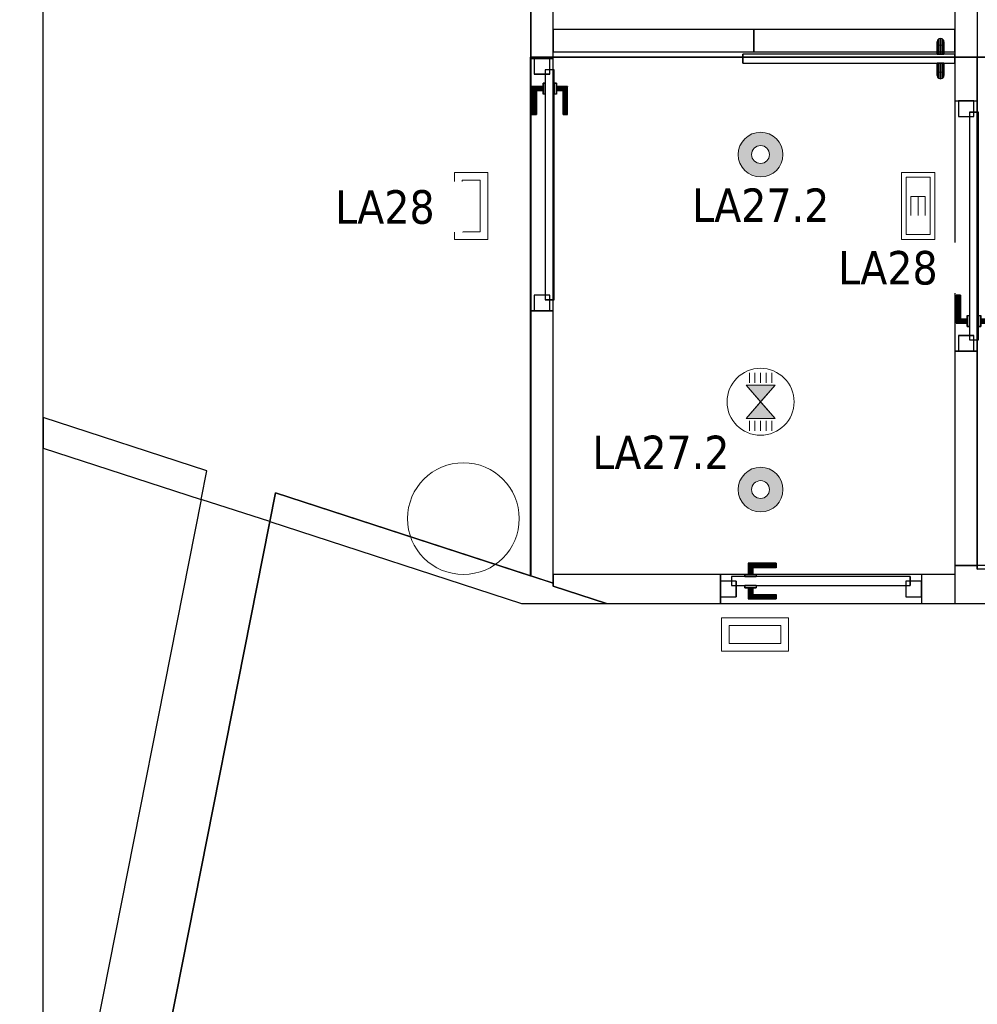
# Model space of a CAD drawing. Header units: metres. Extents: x 391.1 to 427.5, y 12.8 to 28.4.
# Tile 37 of 234: x 399.1 to 403.4, y 21.7 to 26.1. Entities that reach past the tile are written whole.
import ezdxf

# ---------------------------------------------------------------- set-up
doc = ezdxf.new("R2010")
doc.units = ezdxf.units.M
doc.layers.add('01_CARPINTERIA', color=5, linetype='Continuous', lineweight=25, true_color=0x0000ff)
doc.layers.add('01_SUELOS', color=7, linetype='Continuous', lineweight=25, true_color=0x007f00)
for name, color, linetype, lineweight in [('A-COLS-____-MCUT', 7, 'Continuous', 18), ('A-COLS-____-OTLN', 7, 'Continuous', 18), ('A-DETL-GENF-OTLN', 7, 'Continuous', 18), ('A-GENM-____-OTLN', 7, 'Continuous', 18), ('A-WALL-____-MCUT', 7, 'Continuous', 25), ('A-WALL-____-OTLN', 7, 'Continuous', 25), ('E-LITE-____-IDEN', 7, 'Continuous', 30), ('E-LITE-EQPM-IDEN', 7, 'Continuous', 30)]:
    doc.layers.add(name, color=color, linetype=linetype, lineweight=lineweight)
doc.styles.add('Tahoma_4', font='tahoma.ttf', dxfattribs={"height": 0.15})

# ---------------------------------------------------------------- blocks, each defined once
blk = doc.blocks.new('Family - Evans PA-151993-03_ENLLUMENAT_P0A')
at = {"layer": 'A-WALL-____-MCUT', "color": 253, "true_color": 0xaaaaaa}
for p, q in [((-0.0423, 0.13), (0, 0)), ((0.728, 0.13), (-0.0423, 0.13)), ((0.7435, 0), (0.728, 0.13)), ((0, 0), (0.7435, 0))]:
    blk.add_line(p, q, dxfattribs=at)
at = {"layer": 'A-WALL-____-OTLN', "color": 253, "true_color": 0xaaaaaa}
for p, q in [((-0.0423, 0.13), (0, 0)), ((0.728, 0.13), (-0.0423, 0.13)), ((0.7435, 0), (0.728, 0.13)), ((0, 0), (0.7435, 0))]:
    blk.add_line(p, q, dxfattribs=at)
at = {"layer": 'A-WALL-____-OTLN', "color": 253, "lineweight": 18, "true_color": 0xaaaaaa}
blk.add_line((0, 0), (0.7435, 0), dxfattribs=at)
blk = doc.blocks.new('Family - Evans PA-152013-03_ENLLUMENAT_P0A')
at = {"layer": 'A-WALL-____-MCUT', "color": 253, "true_color": 0xaaaaaa}
for p, q in [((2.1178, 10.7049), (0, 0)), ((2.4243, 10.6052), (2.1178, 10.7049)), ((0.3262, 0), (2.4243, 10.6052))]:
    blk.add_line(p, q, dxfattribs=at)
at = {"layer": 'A-WALL-____-OTLN', "color": 253, "true_color": 0xaaaaaa}
for p, q in [((2.1178, 10.7049), (0, 0)), ((2.4243, 10.6052), (2.1178, 10.7049)), ((0.3262, 0), (2.4243, 10.6052))]:
    blk.add_line(p, q, dxfattribs=at)
blk = doc.blocks.new('Family - LONDR55-XX_ZZ-ARQ-CAA-M3D-Londres55-152034-03_ENLLUMENAT_P0A')
at = {"layer": '01_CARPINTERIA', "color": 161, "true_color": 0xaaaaff}
for p, q in [((0.1263, 0.1487), (0.125, 0.15)), ((0.125, 0.15), (0.125, 0.1)), ((0.125, 0.15), (0.1263, 0.1487)), ((0.25, 0.15), (0.125, 0.15)), ((0.13, 0.145), (0.1263, 0.1487)), ((0.1263, 0.1487), (0.1263, 0.1)), ((0.1263, 0.1487), (0.1263, 0.1)), ((0.1263, 0.1487), (0.13, 0.145)), ((0.25, 0.1487), (0.1263, 0.1487)), ((0.25, 0.1487), (0.1263, 0.1487)), ((0.135, 0.14), (0.13, 0.145)), ((0.13, 0.145), (0.13, 0.1)), ((0.13, 0.145), (0.13, 0.1)), ((0.13, 0.145), (0.135, 0.14)), ((0.25, 0.145), (0.13, 0.145)), ((0.25, 0.145), (0.13, 0.145)), ((0.135, 0.1), (0.135, 0.14)), ((0.135, 0.14), (0.135, 0.1)), ((0.135, 0.14), (0.14, 0.135)), ((0.14, 0.135), (0.135, 0.14)), ((0.135, 0.14), (0.25, 0.14)), ((0.25, 0.14), (0.135, 0.14)), ((0.14, 0.135), (0.14, 0.1)), ((0.14, 0.135), (0.1437, 0.1313)), ((0.1437, 0.1313), (0.14, 0.135)), ((0.14, 0.135), (0.14, 0.1)), ((0.25, 0.135), (0.14, 0.135)), ((0.25, 0.135), (0.14, 0.135)), ((0.25, 0.1487), (0.25, 0.15)), ((0.25, 0.15), (0.25, 0.1487)), ((0.25, 0.145), (0.25, 0.1487)), ((0.25, 0.1487), (0.25, 0.145)), ((0.25, 0.145), (0.25, 0.14)), ((0.25, 0.14), (0.25, 0.145)), ((0.25, 0.14), (0.25, 0.135)), ((0.25, 0.135), (0.25, 0.14)), ((0.25, 0.135), (0.25, 0.1313)), ((0.25, 0.1313), (0.25, 0.135)), ((1.08, 0.09), (0.05, 0.09)), ((0.05, 0.09), (0.05, 0.05)), ((1.08, 0.09), (0.05, 0.09)), ((0.05, 0.09), (0.05, 0.05)), ((0.16, 0.1), (0.11, 0.1)), ((0.11, 0.1), (0.16, 0.1)), ((0.11, 0.1), (0.11, 0.09)), ((0.11, 0.09), (0.11, 0.1)), ((0.16, 0.09), (0.11, 0.09)), ((0.11, 0.09), (0.16, 0.09)), ((0.1263, 0.1), (0.125, 0.1)), ((0.125, 0.1), (0.1263, 0.1)), ((0.13, 0.1), (0.1263, 0.1)), ((0.1263, 0.1), (0.13, 0.1)), ((0.135, 0.1), (0.13, 0.1)), ((0.13, 0.1), (0.135, 0.1)), ((0.14, 0.1), (0.135, 0.1)), ((0.135, 0.1), (0.14, 0.1)), ((0.14, 0.1), (0.1437, 0.1)), ((0.1437, 0.1), (0.14, 0.1)), ((0.1437, 0.1313), (0.1437, 0.1)), ((0.1437, 0.1313), (0.145, 0.13)), ((0.145, 0.13), (0.1437, 0.1313)), ((0.1437, 0.1313), (0.1437, 0.1)), ((0.25, 0.1313), (0.1437, 0.1313)), ((0.25, 0.1313), (0.1437, 0.1313)), ((0.1437, 0.1), (0.145, 0.1)), ((0.145, 0.1), (0.1437, 0.1)), ((0.145, 0.13), (0.145, 0.1)), ((0.25, 0.13), (0.145, 0.13)), ((0.16, 0.1), (0.16, 0.09)), ((0.16, 0.1), (0.16, 0.09)), ((0.25, 0.1313), (0.25, 0.13)), ((0.25, 0.13), (0.25, 0.1313)), ((1.08, 0.05), (1.08, 0.09)), ((1.08, 0.09), (1.08, 0.05)), ((0.07, 0.07), (0, 0.07)), ((0, 0.07), (0, 0)), ((0.07, 0.07), (0, 0.07)), ((0, 0.07), (0, 0)), ((0.05, 0.05), (1.08, 0.05)), ((0.05, 0.05), (1.08, 0.05)), ((0.07, 0), (0.07, 0.07)), ((0.07, 0.07), (0.07, 0)), ((0.11, 0.05), (0.16, 0.05)), ((0.16, 0.05), (0.11, 0.05)), ((0.11, 0.05), (0.11, 0.04)), ((0.11, 0.04), (0.11, 0.05)), ((0.16, 0.05), (0.16, 0.04)), ((0.16, 0.05), (0.16, 0.04)), ((1.13, 0.07), (1.06, 0.07)), ((1.06, 0.07), (1.06, 0)), ((1.13, 0.07), (1.06, 0.07)), ((1.06, 0.07), (1.06, 0)), ((1.13, 0), (1.13, 0.07)), ((1.13, 0.07), (1.13, 0)), ((0, 0), (0.07, 0)), ((0, 0), (0.07, 0)), ((0.11, 0.04), (0.16, 0.04)), ((0.16, 0.04), (0.11, 0.04)), ((0.1263, 0.04), (0.125, 0.04)), ((0.125, 0.04), (0.1263, 0.04)), ((0.125, 0.04), (0.125, -0.01)), ((0.13, 0.04), (0.1263, 0.04)), ((0.1263, 0.04), (0.13, 0.04)), ((0.1263, 0.04), (0.1263, -0.0087)), ((0.1263, 0.04), (0.1263, -0.0087)), ((0.13, 0.04), (0.135, 0.04)), ((0.135, 0.04), (0.13, 0.04)), ((0.13, 0.04), (0.13, -0.005)), ((0.13, 0.04), (0.13, -0.005)), ((0.135, 0), (0.13, -0.005)), ((0.135, 0.04), (0.14, 0.04)), ((0.14, 0.04), (0.135, 0.04)), ((0.135, 0), (0.135, 0.04)), ((0.135, 0.04), (0.135, 0)), ((0.14, 0.005), (0.135, 0)), ((0.135, 0), (0.14, 0.005)), ((0.25, 0), (0.135, 0)), ((0.135, 0), (0.25, 0)), ((0.14, 0.04), (0.1437, 0.04)), ((0.1437, 0.04), (0.14, 0.04)), ((0.14, 0.04), (0.14, 0.005)), ((0.14, 0.04), (0.14, 0.005)), ((0.1437, 0.0087), (0.14, 0.005)), ((0.14, 0.005), (0.1437, 0.0087)), ((0.14, 0.005), (0.25, 0.005)), ((0.14, 0.005), (0.25, 0.005)), ((0.1437, 0.04), (0.145, 0.04)), ((0.145, 0.04), (0.1437, 0.04)), ((0.1437, 0.04), (0.1437, 0.0087)), ((0.1437, 0.04), (0.1437, 0.0087)), ((0.145, 0.01), (0.1437, 0.0087)), ((0.1437, 0.0087), (0.145, 0.01)), ((0.1437, 0.0087), (0.25, 0.0087)), ((0.1437, 0.0087), (0.25, 0.0087)), ((0.145, 0.04), (0.145, 0.01)), ((0.145, 0.01), (0.25, 0.01)), ((0.25, 0.0087), (0.25, 0.01)), ((0.25, 0.01), (0.25, 0.0087)), ((0.25, 0.005), (0.25, 0.0087)), ((0.25, 0.0087), (0.25, 0.005)), ((0.25, 0.005), (0.25, 0)), ((0.25, 0), (0.25, 0.005)), ((0.25, 0), (0.25, -0.005)), ((0.25, -0.005), (0.25, 0)), ((1.06, 0), (1.13, 0)), ((1.06, 0), (1.13, 0)), ((0.125, -0.01), (0.1263, -0.0087)), ((0.1263, -0.0087), (0.125, -0.01)), ((0.125, -0.01), (0.25, -0.01)), ((0.1263, -0.0087), (0.13, -0.005)), ((0.13, -0.005), (0.1263, -0.0087)), ((0.1263, -0.0087), (0.25, -0.0087)), ((0.1263, -0.0087), (0.25, -0.0087)), ((0.13, -0.005), (0.135, 0)), ((0.13, -0.005), (0.25, -0.005)), ((0.13, -0.005), (0.25, -0.005)), ((0.25, -0.005), (0.25, -0.0087)), ((0.25, -0.0087), (0.25, -0.005)), ((0.25, -0.0087), (0.25, -0.01)), ((0.25, -0.01), (0.25, -0.0087))]:
    blk.add_line(p, q, dxfattribs=at)
blk = doc.blocks.new('Family - Porta PA-152035-03_ENLLUMENAT_P0A')
blk.add_blockref('Family - LONDR55-XX_ZZ-ARQ-CAA-M3D-Londres55-152034-03_ENLLUMENAT_P0A', (0, 0))
blk = doc.blocks.new('Family - LONDR55-XX_ZZ-ARQ-CAA-M3D-Londres55-152039-03_ENLLUMENAT_P0A')
at = {"layer": '01_CARPINTERIA', "color": 161, "true_color": 0xaaaaff}
for p, q in [((0.87, 0.1487), (0.87, 0.15)), ((0.87, 0.15), (0.87, 0.1487)), ((0.995, 0.15), (0.87, 0.15)), ((0.87, 0.145), (0.87, 0.1487)), ((0.87, 0.1487), (0.87, 0.145)), ((0.9937, 0.1487), (0.87, 0.1487)), ((0.9937, 0.1487), (0.87, 0.1487)), ((0.87, 0.14), (0.87, 0.145)), ((0.87, 0.145), (0.87, 0.14)), ((0.99, 0.145), (0.87, 0.145)), ((0.99, 0.145), (0.87, 0.145)), ((0.87, 0.135), (0.87, 0.14)), ((0.87, 0.14), (0.87, 0.135)), ((0.87, 0.14), (0.985, 0.14)), ((0.985, 0.14), (0.87, 0.14)), ((0.87, 0.135), (0.87, 0.1313)), ((0.87, 0.1313), (0.87, 0.135)), ((0.98, 0.135), (0.87, 0.135)), ((0.98, 0.135), (0.87, 0.135)), ((0.9763, 0.1313), (0.98, 0.135)), ((0.98, 0.135), (0.9763, 0.1313)), ((0.98, 0.135), (0.985, 0.14)), ((0.985, 0.14), (0.98, 0.135)), ((0.98, 0.1), (0.98, 0.135)), ((0.98, 0.1), (0.98, 0.135)), ((0.99, 0.145), (0.985, 0.14)), ((0.985, 0.14), (0.99, 0.145)), ((0.985, 0.14), (0.985, 0.1)), ((0.985, 0.1), (0.985, 0.14)), ((0.9937, 0.1487), (0.99, 0.145)), ((0.99, 0.145), (0.9937, 0.1487)), ((0.99, 0.1), (0.99, 0.145)), ((0.99, 0.1), (0.99, 0.145)), ((0.995, 0.15), (0.9937, 0.1487)), ((0.9937, 0.1487), (0.995, 0.15)), ((0.9937, 0.1), (0.9937, 0.1487)), ((0.9937, 0.1), (0.9937, 0.1487)), ((0.995, 0.1), (0.995, 0.15)), ((1.07, 0.09), (0.05, 0.09)), ((0.05, 0.09), (0.05, 0.05)), ((1.07, 0.09), (0.05, 0.09)), ((0.05, 0.05), (0.05, 0.09)), ((0.87, 0.1313), (0.87, 0.13)), ((0.87, 0.13), (0.87, 0.1313)), ((0.9763, 0.1313), (0.87, 0.1313)), ((0.9763, 0.1313), (0.87, 0.1313)), ((0.975, 0.13), (0.87, 0.13)), ((1.01, 0.1), (0.96, 0.1)), ((0.96, 0.1), (1.01, 0.1)), ((0.96, 0.09), (0.96, 0.1)), ((0.96, 0.09), (0.96, 0.1)), ((1.01, 0.09), (0.96, 0.09)), ((0.96, 0.09), (1.01, 0.09)), ((0.975, 0.13), (0.9763, 0.1313)), ((0.9763, 0.1313), (0.975, 0.13)), ((0.975, 0.1), (0.975, 0.13)), ((0.9763, 0.1), (0.975, 0.1)), ((0.975, 0.1), (0.9763, 0.1)), ((0.9763, 0.1), (0.9763, 0.1313)), ((0.9763, 0.1), (0.9763, 0.1313)), ((0.98, 0.1), (0.9763, 0.1)), ((0.9763, 0.1), (0.98, 0.1)), ((0.985, 0.1), (0.98, 0.1)), ((0.98, 0.1), (0.985, 0.1)), ((0.99, 0.1), (0.985, 0.1)), ((0.985, 0.1), (0.99, 0.1)), ((0.99, 0.1), (0.9937, 0.1)), ((0.9937, 0.1), (0.99, 0.1)), ((0.9937, 0.1), (0.995, 0.1)), ((0.995, 0.1), (0.9937, 0.1)), ((1.01, 0.09), (1.01, 0.1)), ((1.01, 0.1), (1.01, 0.09)), ((1.07, 0.05), (1.07, 0.09)), ((1.07, 0.05), (1.07, 0.09)), ((0.07, 0.07), (0, 0.07)), ((0, 0.07), (0, 0)), ((0.07, 0.07), (0, 0.07)), ((0, 0), (0, 0.07)), ((0.05, 0.05), (1.07, 0.05)), ((0.05, 0.05), (1.07, 0.05)), ((0.07, 0), (0.07, 0.07)), ((0.07, 0), (0.07, 0.07)), ((0.96, 0.05), (1.01, 0.05)), ((1.01, 0.05), (0.96, 0.05)), ((0.96, 0.04), (0.96, 0.05)), ((0.96, 0.04), (0.96, 0.05)), ((1.01, 0.04), (1.01, 0.05)), ((1.01, 0.05), (1.01, 0.04)), ((1.12, 0.07), (1.05, 0.07)), ((1.05, 0.07), (1.05, 0)), ((1.12, 0.07), (1.05, 0.07)), ((1.05, 0), (1.05, 0.07)), ((1.12, 0), (1.12, 0.07)), ((1.12, 0), (1.12, 0.07)), ((0, 0), (0.07, 0)), ((0, 0), (0.07, 0)), ((0.87, 0.0087), (0.87, 0.01)), ((0.87, 0.01), (0.87, 0.0087)), ((0.87, 0.01), (0.975, 0.01)), ((0.87, 0.005), (0.87, 0.0087)), ((0.87, 0.0087), (0.87, 0.005)), ((0.87, 0.0087), (0.9763, 0.0087)), ((0.87, 0.0087), (0.9763, 0.0087)), ((0.87, 0), (0.87, 0.005)), ((0.87, 0.005), (0.87, 0)), ((0.87, 0.005), (0.98, 0.005)), ((0.87, 0.005), (0.98, 0.005)), ((0.87, -0.005), (0.87, 0)), ((0.985, 0), (0.87, 0)), ((0.87, 0), (0.985, 0)), ((0.96, 0.04), (1.01, 0.04)), ((1.01, 0.04), (0.96, 0.04)), ((0.9763, 0.04), (0.975, 0.04)), ((0.975, 0.04), (0.9763, 0.04)), ((0.975, 0.01), (0.975, 0.04)), ((0.9763, 0.0087), (0.975, 0.01)), ((0.975, 0.01), (0.9763, 0.0087)), ((0.98, 0.04), (0.9763, 0.04)), ((0.9763, 0.04), (0.98, 0.04)), ((0.9763, 0.0087), (0.9763, 0.04)), ((0.9763, 0.0087), (0.9763, 0.04)), ((0.98, 0.005), (0.9763, 0.0087)), ((0.9763, 0.0087), (0.98, 0.005)), ((0.98, 0.04), (0.985, 0.04)), ((0.985, 0.04), (0.98, 0.04)), ((0.98, 0.005), (0.98, 0.04)), ((0.98, 0.005), (0.98, 0.04)), ((0.985, 0), (0.98, 0.005)), ((0.98, 0.005), (0.985, 0)), ((0.985, 0.04), (0.99, 0.04)), ((0.99, 0.04), (0.985, 0.04)), ((0.985, 0.04), (0.985, 0)), ((0.985, 0), (0.985, 0.04)), ((0.985, 0), (0.99, -0.005)), ((0.99, 0.04), (0.9937, 0.04)), ((0.9937, 0.04), (0.99, 0.04)), ((0.99, -0.005), (0.99, 0.04)), ((0.99, -0.005), (0.99, 0.04)), ((0.9937, 0.04), (0.995, 0.04)), ((0.995, 0.04), (0.9937, 0.04)), ((0.9937, -0.0087), (0.9937, 0.04)), ((0.9937, -0.0087), (0.9937, 0.04)), ((0.995, -0.01), (0.995, 0.04)), ((1.05, 0), (1.12, 0)), ((1.05, 0), (1.12, 0)), ((0.87, 0), (0.87, -0.005)), ((0.87, -0.005), (0.87, -0.0087)), ((0.87, -0.0087), (0.87, -0.005)), ((0.87, -0.005), (0.99, -0.005)), ((0.87, -0.005), (0.99, -0.005)), ((0.87, -0.0087), (0.87, -0.01)), ((0.87, -0.01), (0.87, -0.0087)), ((0.87, -0.0087), (0.9937, -0.0087)), ((0.87, -0.0087), (0.9937, -0.0087)), ((0.87, -0.01), (0.995, -0.01)), ((0.99, -0.005), (0.985, 0)), ((0.99, -0.005), (0.9937, -0.0087)), ((0.9937, -0.0087), (0.99, -0.005)), ((0.9937, -0.0087), (0.995, -0.01)), ((0.995, -0.01), (0.9937, -0.0087))]:
    blk.add_line(p, q, dxfattribs=at)
blk = doc.blocks.new('Family - Porta PA-152040-03_ENLLUMENAT_P0A')
blk.add_blockref('Family - LONDR55-XX_ZZ-ARQ-CAA-M3D-Londres55-152039-03_ENLLUMENAT_P0A', (0, 0))
blk = doc.blocks.new('Family - Evans PA-152152-03_ENLLUMENAT_P0A')
at = {"layer": 'A-WALL-____-MCUT', "color": 253, "true_color": 0xaaaaaa}
blk.add_line((0, 0), (15.0232, 0), dxfattribs=at)
at = {"layer": 'A-WALL-____-OTLN', "color": 253, "true_color": 0xaaaaaa}
blk.add_line((0, 0), (15.0232, 0), dxfattribs=at)
at = {"layer": 'A-WALL-____-OTLN', "color": 253, "lineweight": 18, "true_color": 0xaaaaaa}
blk.add_line((0, 0), (15.0232, 0), dxfattribs=at)
blk = doc.blocks.new('Family - LONDR55-XX_ZZ-ARQ-CAA-M3D-Londres55-152332-03_ENLLUMENAT_P0A')
at = {"layer": '01_CARPINTERIA', "color": 161, "true_color": 0xaaaaff}
for p, q in [((0.1263, 0.1487), (0.125, 0.15)), ((0.125, 0.15), (0.125, 0.1)), ((0.125, 0.15), (0.1263, 0.1487)), ((0.25, 0.15), (0.125, 0.15)), ((0.13, 0.145), (0.1263, 0.1487)), ((0.1263, 0.1487), (0.1263, 0.1)), ((0.1263, 0.1487), (0.1263, 0.1)), ((0.1263, 0.1487), (0.13, 0.145)), ((0.25, 0.1487), (0.1263, 0.1487)), ((0.25, 0.1487), (0.1263, 0.1487)), ((0.135, 0.14), (0.13, 0.145)), ((0.13, 0.145), (0.13, 0.1)), ((0.13, 0.145), (0.13, 0.1)), ((0.13, 0.145), (0.135, 0.14)), ((0.25, 0.145), (0.13, 0.145)), ((0.25, 0.145), (0.13, 0.145)), ((0.135, 0.1), (0.135, 0.14)), ((0.135, 0.14), (0.135, 0.1)), ((0.135, 0.14), (0.14, 0.135)), ((0.14, 0.135), (0.135, 0.14)), ((0.135, 0.14), (0.25, 0.14)), ((0.25, 0.14), (0.135, 0.14)), ((0.14, 0.135), (0.14, 0.1)), ((0.14, 0.135), (0.1437, 0.1313)), ((0.1437, 0.1313), (0.14, 0.135)), ((0.14, 0.135), (0.14, 0.1)), ((0.25, 0.135), (0.14, 0.135)), ((0.25, 0.135), (0.14, 0.135)), ((0.25, 0.1487), (0.25, 0.15)), ((0.25, 0.15), (0.25, 0.1487)), ((0.25, 0.145), (0.25, 0.1487)), ((0.25, 0.1487), (0.25, 0.145)), ((0.25, 0.145), (0.25, 0.14)), ((0.25, 0.14), (0.25, 0.145)), ((0.25, 0.14), (0.25, 0.135)), ((0.25, 0.135), (0.25, 0.14)), ((0.25, 0.135), (0.25, 0.1313)), ((0.25, 0.1313), (0.25, 0.135)), ((0.85, 0.09), (0.05, 0.09)), ((0.05, 0.09), (0.05, 0.05)), ((0.85, 0.09), (0.05, 0.09)), ((0.05, 0.09), (0.05, 0.05)), ((0.16, 0.1), (0.11, 0.1)), ((0.11, 0.1), (0.16, 0.1)), ((0.11, 0.1), (0.11, 0.09)), ((0.11, 0.09), (0.11, 0.1)), ((0.16, 0.09), (0.11, 0.09)), ((0.11, 0.09), (0.16, 0.09)), ((0.1263, 0.1), (0.125, 0.1)), ((0.125, 0.1), (0.1263, 0.1)), ((0.13, 0.1), (0.1263, 0.1)), ((0.1263, 0.1), (0.13, 0.1)), ((0.135, 0.1), (0.13, 0.1)), ((0.13, 0.1), (0.135, 0.1)), ((0.14, 0.1), (0.135, 0.1)), ((0.135, 0.1), (0.14, 0.1)), ((0.14, 0.1), (0.1437, 0.1)), ((0.1437, 0.1), (0.14, 0.1)), ((0.1437, 0.1313), (0.1437, 0.1)), ((0.1437, 0.1313), (0.145, 0.13)), ((0.145, 0.13), (0.1437, 0.1313)), ((0.1437, 0.1313), (0.1437, 0.1)), ((0.25, 0.1313), (0.1437, 0.1313)), ((0.25, 0.1313), (0.1437, 0.1313)), ((0.1437, 0.1), (0.145, 0.1)), ((0.145, 0.1), (0.1437, 0.1)), ((0.145, 0.13), (0.145, 0.1)), ((0.25, 0.13), (0.145, 0.13)), ((0.16, 0.1), (0.16, 0.09)), ((0.16, 0.1), (0.16, 0.09)), ((0.25, 0.1313), (0.25, 0.13)), ((0.25, 0.13), (0.25, 0.1313)), ((0.85, 0.05), (0.85, 0.09)), ((0.85, 0.09), (0.85, 0.05)), ((0.07, 0.07), (0, 0.07)), ((0, 0.07), (0, 0)), ((0.07, 0.07), (0, 0.07)), ((0, 0.07), (0, 0)), ((0.05, 0.05), (0.85, 0.05)), ((0.05, 0.05), (0.85, 0.05)), ((0.07, 0), (0.07, 0.07)), ((0.07, 0.07), (0.07, 0)), ((0.11, 0.05), (0.16, 0.05)), ((0.16, 0.05), (0.11, 0.05)), ((0.11, 0.05), (0.11, 0.04)), ((0.11, 0.04), (0.11, 0.05)), ((0.16, 0.05), (0.16, 0.04)), ((0.16, 0.05), (0.16, 0.04)), ((0.9, 0.07), (0.83, 0.07)), ((0.83, 0.07), (0.83, 0)), ((0.9, 0.07), (0.83, 0.07)), ((0.83, 0.07), (0.83, 0)), ((0.9, 0), (0.9, 0.07)), ((0.9, 0.07), (0.9, 0)), ((0, 0), (0.07, 0)), ((0, 0), (0.07, 0)), ((0.11, 0.04), (0.16, 0.04)), ((0.16, 0.04), (0.11, 0.04)), ((0.1263, 0.04), (0.125, 0.04)), ((0.125, 0.04), (0.1263, 0.04)), ((0.125, 0.04), (0.125, -0.01)), ((0.13, 0.04), (0.1263, 0.04)), ((0.1263, 0.04), (0.13, 0.04)), ((0.1263, 0.04), (0.1263, -0.0087)), ((0.1263, 0.04), (0.1263, -0.0087)), ((0.13, 0.04), (0.135, 0.04)), ((0.135, 0.04), (0.13, 0.04)), ((0.13, 0.04), (0.13, -0.005)), ((0.13, 0.04), (0.13, -0.005)), ((0.135, 0.04), (0.14, 0.04)), ((0.14, 0.04), (0.135, 0.04)), ((0.135, 0), (0.135, 0.04)), ((0.135, 0.04), (0.135, 0)), ((0.14, 0.005), (0.135, 0)), ((0.135, 0), (0.14, 0.005)), ((0.25, 0), (0.135, 0)), ((0.135, 0), (0.25, 0)), ((0.14, 0.04), (0.1437, 0.04)), ((0.1437, 0.04), (0.14, 0.04)), ((0.14, 0.04), (0.14, 0.005)), ((0.14, 0.04), (0.14, 0.005)), ((0.1437, 0.0087), (0.14, 0.005)), ((0.14, 0.005), (0.1437, 0.0087)), ((0.14, 0.005), (0.25, 0.005)), ((0.14, 0.005), (0.25, 0.005)), ((0.1437, 0.04), (0.145, 0.04)), ((0.145, 0.04), (0.1437, 0.04)), ((0.1437, 0.04), (0.1437, 0.0087)), ((0.1437, 0.04), (0.1437, 0.0087)), ((0.145, 0.01), (0.1437, 0.0087)), ((0.1437, 0.0087), (0.145, 0.01)), ((0.1437, 0.0087), (0.25, 0.0087)), ((0.1437, 0.0087), (0.25, 0.0087)), ((0.145, 0.04), (0.145, 0.01)), ((0.145, 0.01), (0.25, 0.01)), ((0.25, 0.0087), (0.25, 0.01)), ((0.25, 0.01), (0.25, 0.0087)), ((0.25, 0.005), (0.25, 0.0087)), ((0.25, 0.0087), (0.25, 0.005)), ((0.25, 0.005), (0.25, 0)), ((0.25, 0), (0.25, 0.005)), ((0.25, 0), (0.25, -0.005)), ((0.25, -0.005), (0.25, 0)), ((0.83, 0), (0.9, 0)), ((0.83, 0), (0.9, 0)), ((0.125, -0.01), (0.1263, -0.0087)), ((0.1263, -0.0087), (0.125, -0.01)), ((0.125, -0.01), (0.25, -0.01)), ((0.1263, -0.0087), (0.13, -0.005)), ((0.13, -0.005), (0.1263, -0.0087)), ((0.1263, -0.0087), (0.25, -0.0087)), ((0.1263, -0.0087), (0.25, -0.0087)), ((0.13, -0.005), (0.135, 0)), ((0.135, 0), (0.13, -0.005)), ((0.13, -0.005), (0.25, -0.005)), ((0.13, -0.005), (0.25, -0.005)), ((0.25, -0.005), (0.25, -0.0087)), ((0.25, -0.0087), (0.25, -0.005)), ((0.25, -0.0087), (0.25, -0.01)), ((0.25, -0.01), (0.25, -0.0087))]:
    blk.add_line(p, q, dxfattribs=at)
blk = doc.blocks.new('Family - Porta PA-152333-03_ENLLUMENAT_P0A')
blk.add_blockref('Family - LONDR55-XX_ZZ-ARQ-CAA-M3D-Londres55-152332-03_ENLLUMENAT_P0A', (0, 0))
blk = doc.blocks.new('Family - Evans PA-152341-03_ENLLUMENAT_P0A')
at = {"layer": 'A-WALL-____-MCUT', "color": 253, "true_color": 0xaaaaaa}
for p, q in [((0.96, 0.1), (0, 0.1)), ((0, 0.1), (0, 0)), ((0.96, 0), (0.96, 0.1)), ((2.08, 0.1), (2.08, 0)), ((4.4287, 0.1), (2.08, 0.1)), ((4.4287, 0), (4.4287, 0.1)), ((0, 0), (0.96, 0)), ((2.08, 0), (4.4287, 0))]:
    blk.add_line(p, q, dxfattribs=at)
at = {"layer": 'A-WALL-____-OTLN', "color": 253, "true_color": 0xaaaaaa}
for p, q in [((4.4287, 0.1), (0, 0.1)), ((0, 0.1), (0, 0)), ((2.08, 0.1), (0.96, 0.1)), ((0.96, 0.1), (0.96, 0)), ((2.08, 0.1), (2.08, 0)), ((4.4287, 0), (4.4287, 0.1)), ((0, 0), (4.4287, 0)), ((0.96, 0), (2.08, 0))]:
    blk.add_line(p, q, dxfattribs=at)
at = {"layer": 'A-WALL-____-OTLN', "color": 253, "lineweight": 18, "true_color": 0xaaaaaa}
blk.add_line((0, 0), (4.4287, 0), dxfattribs=at)
blk = doc.blocks.new('Family - Vano de puerta PA-152343-03_ENLLUMENAT_P0A')
at = {"layer": 'A-GENM-____-OTLN', "color": 253, "true_color": 0xaaaaaa}
for p, q in [((403.3571, 25.7296), (403.2571, 25.7296)), ((403.2571, 25.7296), (403.2571, 24.6096)), ((403.3571, 25.7296), (403.2571, 25.7296)), ((403.2571, 24.6096), (403.2571, 25.7296)), ((403.3571, 24.6096), (403.3571, 25.7296)), ((403.3571, 25.7296), (403.3571, 24.6096)), ((403.2571, 24.6096), (403.3571, 24.6096)), ((403.3571, 24.6096), (403.2571, 24.6096))]:
    blk.add_line(p, q, dxfattribs=at)
blk = doc.blocks.new('Family - Evans PA-152366-03_ENLLUMENAT_P0A')
at = {"layer": 'A-WALL-____-MCUT', "color": 253, "true_color": 0xaaaaaa}
for p, q in [((2.7774, 0.17), (0, 0.17)), ((0, 0.17), (0, 0)), ((2.7774, 0), (2.7774, 0.17)), ((0, 0), (2.7774, 0))]:
    blk.add_line(p, q, dxfattribs=at)
at = {"layer": 'A-WALL-____-OTLN', "color": 253, "true_color": 0xaaaaaa}
for p, q in [((2.7774, 0.17), (0, 0.17)), ((0, 0.17), (0, 0)), ((2.7774, 0), (2.7774, 0.17)), ((0, 0), (2.7774, 0))]:
    blk.add_line(p, q, dxfattribs=at)
at = {"layer": 'A-WALL-____-OTLN', "color": 253, "lineweight": 18, "true_color": 0xaaaaaa}
blk.add_line((0, 0), (2.7774, 0), dxfattribs=at)
blk = doc.blocks.new('Family - LONDR55-XX_ZZ-ARQ-CAA-M3D-Londres55-152374-03_ENLLUMENAT_P0A')
at = {"layer": '01_SUELOS', "color": 9, "true_color": 0xaad4aa}
for p, q in [((0, 2.2028), (0, 0)), ((0, 0), (0, 2.2028)), ((0, 0), (1.9982, 0)), ((1.9982, 0), (0, 0)), ((1.9982, 0), (9.469, 0.0234)), ((9.469, 0.0234), (1.9982, 0))]:
    blk.add_line(p, q, dxfattribs=at)
blk = doc.blocks.new('Family - Evans PA-152392-03_ENLLUMENAT_P0A')
at = {"layer": 'A-WALL-____-MCUT', "color": 253, "true_color": 0xaaaaaa}
for p, q in [((0.8984, 0.1), (0, 0.1)), ((0, 0.1), (0, 0)), ((0.8984, 0), (0.8984, 0.1)), ((0, 0), (0.8984, 0))]:
    blk.add_line(p, q, dxfattribs=at)
at = {"layer": 'A-WALL-____-OTLN', "color": 253, "true_color": 0xaaaaaa}
for p, q in [((1.7984, 0.1), (0, 0.1)), ((0, 0.1), (0, 0)), ((1.7984, 0.1), (0.8984, 0.1)), ((0.8984, 0.1), (0.8984, 0)), ((1.7984, 0), (1.7984, 0.1)), ((1.7984, 0), (1.7984, 0.1)), ((0, 0), (1.7984, 0)), ((0.8984, 0), (1.7984, 0))]:
    blk.add_line(p, q, dxfattribs=at)
at = {"layer": 'A-WALL-____-OTLN', "color": 253, "lineweight": 18, "true_color": 0xaaaaaa}
blk.add_line((0, 0), (1.7984, 0), dxfattribs=at)
blk = doc.blocks.new('Family - Vano de puerta PA-152394-03_ENLLUMENAT_P0A')
at = {"layer": 'A-GENM-____-OTLN', "color": 253, "true_color": 0xaaaaaa}
for p, q in [((403.2571, 26.0491), (402.3571, 26.0491)), ((402.3571, 26.0491), (402.3571, 25.9491)), ((402.3571, 26.0491), (403.2571, 26.0491)), ((402.3571, 25.9491), (402.3571, 26.0491)), ((403.2571, 25.9491), (403.2571, 26.0491)), ((403.2571, 25.9491), (403.2571, 26.0491)), ((402.3571, 25.9491), (403.2571, 25.9491)), ((403.2571, 25.9491), (402.3571, 25.9491))]:
    blk.add_line(p, q, dxfattribs=at)
blk = doc.blocks.new('Family - Evans PA-152522-03_ENLLUMENAT_P0A')
at = {"layer": 'A-WALL-____-MCUT', "color": 253, "true_color": 0xaaaaaa}
for p, q in [((0.5093, 0.13), (-0.2391, 0.13)), ((-0.2391, 0.13), (-0.2391, 0.0778)), ((0.5093, 0), (0.5093, 0.13)), ((1.4093, 0.13), (1.4093, 0)), ((1.5593, 0.13), (1.4093, 0.13)), ((1.5593, 0), (1.5593, 0.13)), ((-0.2391, 0.0778), (0, 0)), ((0, 0), (0.5093, 0)), ((1.4093, 0), (1.5593, 0))]:
    blk.add_line(p, q, dxfattribs=at)
at = {"layer": 'A-WALL-____-OTLN', "color": 253, "true_color": 0xaaaaaa}
for p, q in [((1.5593, 0.13), (-0.2391, 0.13)), ((-0.2391, 0.13), (-0.2391, 0.0778)), ((1.4093, 0.13), (0.5093, 0.13)), ((0.5093, 0.13), (0.5093, 0)), ((1.4093, 0.13), (1.4093, 0)), ((1.5593, 0), (1.5593, 0.13)), ((-0.2391, 0.0778), (0, 0)), ((0, 0), (1.5593, 0)), ((0.5093, 0), (1.4093, 0))]:
    blk.add_line(p, q, dxfattribs=at)
at = {"layer": 'A-WALL-____-OTLN', "color": 253, "lineweight": 18, "true_color": 0xaaaaaa}
blk.add_line((0, 0), (1.5593, 0), dxfattribs=at)
blk = doc.blocks.new('Family - Vano de puerta PA-152524-03_ENLLUMENAT_P0A')
at = {"layer": 'A-GENM-____-OTLN', "color": 253, "true_color": 0xaaaaaa}
for p, q in [((403.1071, 23.6096), (402.2072, 23.6096)), ((402.2072, 23.6096), (402.2072, 23.4796)), ((402.2072, 23.6096), (403.1071, 23.6096)), ((402.2072, 23.4796), (402.2072, 23.6096)), ((403.1071, 23.4796), (403.1071, 23.6096)), ((403.1071, 23.4796), (403.1071, 23.6096)), ((402.2072, 23.4796), (403.1071, 23.4796)), ((403.1071, 23.4796), (402.2072, 23.4796))]:
    blk.add_line(p, q, dxfattribs=at)
blk = doc.blocks.new('Family - Pilar PA-152532-03_ENLLUMENAT_P0A')
at = {"layer": 'A-COLS-____-MCUT', "color": 253, "true_color": 0xaaaaaa}
for start, end in [(360, 180), (180, 360)]:
    blk.add_arc((0.25, 0.25), 0.25, start, end, dxfattribs=at)
at = {"layer": 'A-COLS-____-OTLN', "color": 253, "true_color": 0xaaaaaa}
for start, end in [(360, 180), (180, 360)]:
    blk.add_arc((0.25, 0.25), 0.25, start, end, dxfattribs=at)
blk = doc.blocks.new('Family - LONDR55-XX_ZZ-ARQ-CAA-M3D-Londres55-152611-03_ENLLUMENAT_P0A')
at = {"layer": '01_SUELOS', "color": 9, "true_color": 0xaad4aa}
for p, q in [((2.1797, 12.6851), (2.1797, 10.363)), ((2.1797, 10.363), (2.1797, 12.6851)), ((4.1797, 12.6851), (2.1797, 12.6851)), ((2.1797, 12.6851), (4.1797, 12.6851)), ((4.1797, 10.3931), (4.1797, 12.6851)), ((4.1797, 12.6851), (4.1797, 10.3931)), ((1.039, 10.7336), (0, 5.4819)), ((0, 5.4819), (1.039, 10.7336)), ((2.1797, 10.363), (1.039, 10.7336)), ((1.039, 10.7336), (2.1797, 10.363)), ((5.2387, 10.409), (4.1797, 10.3931)), ((4.1797, 10.3931), (5.2387, 10.409))]:
    blk.add_line(p, q, dxfattribs=at)
blk = doc.blocks.new('Family - Evans PA-152627-03_ENLLUMENAT_P0A')
at = {"layer": 'A-WALL-____-MCUT', "color": 253, "true_color": 0xaaaaaa}
for p, q in [((0.0325, 0.1), (0, 0)), ((1.2193, 0.1), (0.0325, 0.1)), ((1.2193, 0), (1.2193, 0.1)), ((2.3493, 0.1), (2.3493, 0)), ((4.6937, 0.1), (2.3493, 0.1)), ((4.6937, 0), (4.6937, 0.1)), ((0, 0), (1.2193, 0)), ((2.3493, 0), (4.6937, 0))]:
    blk.add_line(p, q, dxfattribs=at)
at = {"layer": 'A-WALL-____-OTLN', "color": 253, "true_color": 0xaaaaaa}
for p, q in [((0.0325, 0.1), (0, 0)), ((4.6937, 0.1), (0.0325, 0.1)), ((2.3493, 0.1), (1.2193, 0.1)), ((1.2193, 0.1), (1.2193, 0)), ((2.3493, 0.1), (2.3493, 0)), ((4.6937, 0), (4.6937, 0.1)), ((0, 0), (4.6937, 0)), ((1.2193, 0), (2.3493, 0))]:
    blk.add_line(p, q, dxfattribs=at)
at = {"layer": 'A-WALL-____-OTLN', "color": 253, "lineweight": 18, "true_color": 0xaaaaaa}
blk.add_line((0.0222, 0), (4.6937, 0), dxfattribs=at)
blk = doc.blocks.new('Family - Vano de puerta PA-152629-03_ENLLUMENAT_P0A')
at = {"layer": 'A-GENM-____-OTLN', "color": 253, "true_color": 0xaaaaaa}
for p, q in [((401.4587, 25.9195), (401.3587, 25.9195)), ((401.3587, 25.9195), (401.3587, 24.7895)), ((401.4587, 25.9195), (401.3587, 25.9195)), ((401.3587, 24.7895), (401.3587, 25.9195)), ((401.4587, 24.7895), (401.4587, 25.9195)), ((401.4587, 25.9195), (401.4587, 24.7895)), ((401.3587, 24.7895), (401.4587, 24.7895)), ((401.4587, 24.7895), (401.3587, 24.7895))]:
    blk.add_line(p, q, dxfattribs=at)
blk = doc.blocks.new('Family - LONDR55-XX_ZZ-ARQ-CAA-M3D-Londres55-152633-03_ENLLUMENAT_P0A')
at = {"layer": '01_CARPINTERIA', "color": 161, "true_color": 0xaaaaff}
for p, q in [((0.052, 0.2125), (0.05, 0.205)), ((0.052, 0.2125), (0.05, 0.205)), ((0.05, 0.205), (0.052, 0.1975)), ((0.05, 0.15), (0.05, 0.205)), ((0.05, 0.205), (0.052, 0.1975)), ((0.0575, 0.218), (0.052, 0.2125)), ((0.0575, 0.218), (0.052, 0.2125)), ((0.052, 0.15), (0.052, 0.2125)), ((0.052, 0.1975), (0.0575, 0.192)), ((0.052, 0.15), (0.052, 0.1975)), ((0.052, 0.1975), (0.0575, 0.192)), ((0.065, 0.22), (0.0575, 0.218)), ((0.065, 0.22), (0.0575, 0.218)), ((0.0575, 0.15), (0.0575, 0.218)), ((0.0575, 0.192), (0.065, 0.19)), ((0.0575, 0.15), (0.0575, 0.192)), ((0.0575, 0.192), (0.065, 0.19)), ((0.0725, 0.218), (0.065, 0.22)), ((0.0725, 0.218), (0.065, 0.22)), ((0.065, 0.15), (0.065, 0.22)), ((0.065, 0.19), (0.0725, 0.192)), ((0.065, 0.19), (0.0725, 0.192)), ((0.065, 0.15), (0.065, 0.19)), ((0.078, 0.2125), (0.0725, 0.218)), ((0.078, 0.2125), (0.0725, 0.218)), ((0.0725, 0.15), (0.0725, 0.218)), ((0.0725, 0.192), (0.078, 0.1975)), ((0.0725, 0.192), (0.078, 0.1975)), ((0.0725, 0.15), (0.0725, 0.192)), ((0.08, 0.205), (0.078, 0.2125)), ((0.08, 0.205), (0.078, 0.2125)), ((0.078, 0.15), (0.078, 0.2125)), ((0.078, 0.1975), (0.08, 0.205)), ((0.078, 0.1975), (0.08, 0.205)), ((0.078, 0.15), (0.078, 0.1975)), ((0.08, 0.205), (0.08, 0.15)), ((0.95, 0.15), (0, 0.15)), ((0, 0.15), (0, 0.11)), ((0.95, 0.15), (0, 0.15)), ((0, 0.15), (0, 0.11)), ((0.052, 0.15), (0.05, 0.15)), ((0.05, 0.15), (0.052, 0.15)), ((0.0575, 0.15), (0.052, 0.15)), ((0.052, 0.15), (0.0575, 0.15)), ((0.065, 0.15), (0.0575, 0.15)), ((0.0575, 0.15), (0.065, 0.15)), ((0.0725, 0.15), (0.065, 0.15)), ((0.065, 0.15), (0.0725, 0.15)), ((0.078, 0.15), (0.0725, 0.15)), ((0.0725, 0.15), (0.078, 0.15)), ((0.078, 0.15), (0.08, 0.15)), ((0.08, 0.15), (0.078, 0.15)), ((0.95, 0.11), (0.95, 0.15)), ((0.95, 0.15), (0.95, 0.11)), ((0, 0.11), (0.95, 0.11)), ((0, 0.11), (0.95, 0.11)), ((0.05, 0.055), (0.05, 0.11)), ((0.052, 0.11), (0.05, 0.11)), ((0.05, 0.11), (0.052, 0.11)), ((0.052, 0.0475), (0.052, 0.11)), ((0.052, 0.0625), (0.052, 0.11)), ((0.0575, 0.11), (0.052, 0.11)), ((0.052, 0.11), (0.0575, 0.11)), ((0.0575, 0.042), (0.0575, 0.11)), ((0.0575, 0.068), (0.0575, 0.11)), ((0.065, 0.11), (0.0575, 0.11)), ((0.0575, 0.11), (0.065, 0.11)), ((0.065, 0.04), (0.065, 0.11)), ((0.065, 0.07), (0.065, 0.11)), ((0.0725, 0.11), (0.065, 0.11)), ((0.065, 0.11), (0.0725, 0.11)), ((0.0725, 0.042), (0.0725, 0.11)), ((0.0725, 0.068), (0.0725, 0.11)), ((0.078, 0.11), (0.0725, 0.11)), ((0.0725, 0.11), (0.078, 0.11)), ((0.078, 0.0475), (0.078, 0.11)), ((0.078, 0.0625), (0.078, 0.11)), ((0.078, 0.11), (0.08, 0.11)), ((0.08, 0.11), (0.078, 0.11)), ((0.08, 0.11), (0.08, 0.055)), ((0.052, 0.0625), (0.05, 0.055)), ((0.052, 0.0625), (0.05, 0.055)), ((0.05, 0.055), (0.052, 0.0475)), ((0.05, 0.055), (0.052, 0.0475)), ((0.0575, 0.068), (0.052, 0.0625)), ((0.0575, 0.068), (0.052, 0.0625)), ((0.052, 0.0475), (0.0575, 0.042)), ((0.052, 0.0475), (0.0575, 0.042)), ((0.065, 0.07), (0.0575, 0.068)), ((0.065, 0.07), (0.0575, 0.068)), ((0.0725, 0.068), (0.065, 0.07)), ((0.0725, 0.068), (0.065, 0.07)), ((0.078, 0.0625), (0.0725, 0.068)), ((0.078, 0.0625), (0.0725, 0.068)), ((0.0725, 0.042), (0.078, 0.0475)), ((0.0725, 0.042), (0.078, 0.0475)), ((0.08, 0.055), (0.078, 0.0625)), ((0.08, 0.055), (0.078, 0.0625)), ((0.078, 0.0475), (0.08, 0.055)), ((0.078, 0.0475), (0.08, 0.055)), ((0.0575, 0.042), (0.065, 0.04)), ((0.0575, 0.042), (0.065, 0.04)), ((0.065, 0.04), (0.0725, 0.042)), ((0.065, 0.04), (0.0725, 0.042))]:
    blk.add_line(p, q, dxfattribs=at)
blk = doc.blocks.new('Family - Porta PA-152634-03_ENLLUMENAT_P0A')
blk.add_blockref('Family - LONDR55-XX_ZZ-ARQ-CAA-M3D-Londres55-152633-03_ENLLUMENAT_P0A', (0, 0))
blk = doc.blocks.new('Family - Evans PA-152644-03_ENLLUMENAT_P0A')
at = {"layer": 'A-WALL-____-MCUT', "color": 253, "true_color": 0xaaaaaa}
for p, q in [((-0.0156, 0.13), (0, 0)), ((1.2911, 0.13), (-0.0156, 0.13)), ((1.1842, 0), (1.5465, 0.1178)), ((1.295, 0.1178), (1.2911, 0.13)), ((1.5465, 0.1178), (1.295, 0.1178)), ((0, 0), (1.1842, 0))]:
    blk.add_line(p, q, dxfattribs=at)
at = {"layer": 'A-WALL-____-OTLN', "color": 253, "true_color": 0xaaaaaa}
for p, q in [((-0.0156, 0.13), (0, 0)), ((1.2911, 0.13), (-0.0156, 0.13)), ((1.1842, 0), (1.5465, 0.1178)), ((1.295, 0.1178), (1.2911, 0.13)), ((1.5465, 0.1178), (1.295, 0.1178)), ((0, 0), (1.1842, 0))]:
    blk.add_line(p, q, dxfattribs=at)
at = {"layer": 'A-WALL-____-OTLN', "color": 253, "lineweight": 18, "true_color": 0xaaaaaa}
blk.add_line((0, 0), (1.1842, 0), dxfattribs=at)
blk = doc.blocks.new('LONDR55-XX_ZZ-ARQ-CAA-M3D-Londres55_ifc-1-03_ENLLUMENAT_P0A')
at = {"layer": '01_CARPINTERIA', "color": 253, "lineweight": 18, "true_color": 0xaaaaaa}
for name, p, rotation in [('Family - Porta PA-152634-03_ENLLUMENAT_P0A', (403.2571, 26.0491), 180), ('Family - Porta PA-152035-03_ENLLUMENAT_P0A', (401.3737, 25.9195), 270), ('Family - Porta PA-152040-03_ENLLUMENAT_P0A', (403.2721, 25.7296), 270)]:
    blk.add_blockref(name, p, dxfattribs=dict(at, rotation=rotation))
blk.add_blockref('Family - Porta PA-152333-03_ENLLUMENAT_P0A', (402.2072, 23.5096), dxfattribs=at)
at = {"layer": '01_SUELOS', "color": 253, "lineweight": 18, "true_color": 0xaaaaaa}
for name, p in [('Family - LONDR55-XX_ZZ-ARQ-CAA-M3D-Londres55-152374-03_ENLLUMENAT_P0A', (401.3587, 25.9257)), ('Family - LONDR55-XX_ZZ-ARQ-CAA-M3D-Londres55-152611-03_ENLLUMENAT_P0A', (399.1772, 13.2406))]:
    blk.add_blockref(name, p, dxfattribs=at)
at = {"layer": 'A-COLS-____-OTLN', "color": 253, "lineweight": 18, "true_color": 0xaaaaaa}
blk.add_blockref('Family - Pilar PA-152532-03_ENLLUMENAT_P0A', (400.8072, 23.6095), dxfattribs=at)
at = {"layer": 'A-GENM-____-OTLN', "color": 253, "lineweight": 18, "true_color": 0xaaaaaa}
for name in ['Family - Vano de puerta PA-152394-03_ENLLUMENAT_P0A', 'Family - Vano de puerta PA-152629-03_ENLLUMENAT_P0A', 'Family - Vano de puerta PA-152343-03_ENLLUMENAT_P0A', 'Family - Vano de puerta PA-152524-03_ENLLUMENAT_P0A']:
    blk.add_blockref(name, (0, 0), dxfattribs=at)
at = {"layer": 'A-WALL-____-OTLN', "color": 253, "lineweight": 18, "true_color": 0xaaaaaa}
for name, p, rotation in [('Family - Evans PA-152152-03_ENLLUMENAT_P0A', (399.1772, 13.2406), 90), ('Family - Evans PA-152627-03_ENLLUMENAT_P0A', (401.4587, 23.5702), 90), ('Family - Evans PA-152341-03_ENLLUMENAT_P0A', (403.3571, 23.6496), 90), ('Family - Evans PA-151993-03_ENLLUMENAT_P0A', (399.1772, 24.1754), 341.9843873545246), ('Family - Evans PA-152644-03_ENLLUMENAT_P0A', (400.1908, 23.8458), 341.984387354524)]:
    blk.add_blockref(name, p, dxfattribs=dict(at, rotation=rotation))
for name, p in [('Family - Evans PA-152392-03_ENLLUMENAT_P0A', (401.4587, 25.9491)), ('Family - Evans PA-152013-03_ENLLUMENAT_P0A', (397.7664, 13.2406)), ('Family - Evans PA-152366-03_ENLLUMENAT_P0A', (403.2571, 23.4796)), ('Family - Evans PA-152522-03_ENLLUMENAT_P0A', (401.6979, 23.4796))]:
    blk.add_blockref(name, p, dxfattribs=at)
blk = doc.blocks.new('ZYR_06_02_02 Down Superficie - L 02-V3-03_ENLLUMENAT_P0A')
at = {"layer": 'A-DETL-GENF-OTLN', "true_color": 0x00c400}
h = blk.add_hatch(color=92, dxfattribs=at)
h.paths.add_polyline_path([(0, -0.1), (0.0259, -0.0966), (0.05, -0.0866), (0.0707, -0.0707), (0.0866, -0.05), (0.0966, -0.0259), (0.1, 0), (0.0966, 0.0259), (0.0866, 0.05), (0.0707, 0.0707), (0.05, 0.0866), (0.0259, 0.0966), (0, 0.1), (-0.0259, 0.0966), (-0.05, 0.0866), (-0.0707, 0.0707), (-0.0866, 0.05), (-0.0966, 0.0259), (-0.1, 0), (-0.0966, -0.0259), (-0.0866, -0.05), (-0.0707, -0.0707), (-0.0487, -0.0871), (-0.0259, -0.0966)])
h.paths.add_polyline_path([(0, -0.04), (-0.0104, -0.0386), (-0.02, -0.0346), (-0.0283, -0.0283), (-0.0346, -0.02), (-0.0386, -0.0104), (-0.04, 0), (-0.0386, 0.0104), (-0.0346, 0.02), (-0.0283, 0.0283), (-0.02, 0.0346), (-0.0104, 0.0386), (0, 0.04), (0.0104, 0.0386), (0.02, 0.0346), (0.0283, 0.0283), (0.0346, 0.02), (0.0386, 0.0104), (0.04, 0), (0.0386, -0.0104), (0.0346, -0.02), (0.0283, -0.0283), (0.02, -0.0346), (0.0104, -0.0386)])
at = {"layer": 'A-DETL-GENF-OTLN', "color": 92, "true_color": 0x00c400}
for radius in [0.1, 0.04]:
    blk.add_circle((0, 0), radius, dxfattribs=at)
for radius, start, end in [(0.1, 360, 180), (0.1, 180, 360), (0.04, 0, 180), (0.04, 180, 0)]:
    blk.add_arc((0, 0), radius, start, end, dxfattribs=at)
blk = doc.blocks.new('ZYR_06_03 Emer Sostre Rect - 02 Emergencia Superficie 02-829066-03_ENLLUMENAT_P0A')
at = {"layer": 'A-DETL-GENF-OTLN', "color": 6, "true_color": 0xff00ff}
for p, q in [((-0.15, 0.075), (0.15, 0.075)), ((-0.15, -0.075), (-0.15, 0.075)), ((-0.1286, 0.0536), (0.1286, 0.0536)), ((-0.1286, -0.0536), (-0.1286, 0.0536)), ((0.1286, 0.0536), (0.1286, -0.0536)), ((0.15, 0.075), (0.15, -0.075)), ((-0.0429, 0.0321), (-0.0429, -0.0321)), ((-0.0429, 0.0321), (0.0429, 0.0321)), ((-0.0429, 0), (0.0429, 0)), ((-0.0429, -0.0321), (0.0429, -0.0321)), ((0.15, -0.075), (-0.15, -0.075)), ((0.1286, -0.0536), (-0.1286, -0.0536))]:
    blk.add_line(p, q, dxfattribs=at)
blk = doc.blocks.new('ZYR_06_03 Emer Sostre Rect - 01 Emergencia Superficie 01-829055-03_ENLLUMENAT_P0A')
at = {"layer": 'A-DETL-GENF-OTLN', "color": 6, "true_color": 0xff00ff}
for p, q in [((-0.15, 0.075), (0.15, 0.075)), ((-0.15, -0.075), (-0.15, 0.075)), ((0.15, 0.075), (0.15, -0.075)), ((-0.1157, 0.0407), (0.1157, 0.0407)), ((-0.1157, -0.0407), (-0.1157, 0.0407)), ((0.1157, 0.0407), (0.1157, -0.0407)), ((0.1157, -0.0407), (-0.1157, -0.0407)), ((0.15, -0.075), (-0.15, -0.075))]:
    blk.add_line(p, q, dxfattribs=at)
blk = doc.blocks.new('ZYR_06_01 Detector Sostre - 01 Detector Presencia 360º-V4-03_ENLLUMENAT_P0A')
at = {"layer": 'A-DETL-GENF-OTLN', "true_color": 0x00c400}
for points in [[(-0.075, -0.065), (0, 0), (-0.075, 0.065)], [(0.075, -0.065), (0.075, 0.065), (0, 0)]]:
    blk.add_hatch(color=92, dxfattribs=at).paths.add_polyline_path(points)
at = {"layer": 'A-DETL-GENF-OTLN', "color": 92, "true_color": 0x00c400}
for p, q in [((-0.085, 0.05), (-0.13, 0.05)), ((0, 0), (-0.075, 0.065)), ((-0.075, 0.065), (-0.075, -0.065)), ((-0.075, 0.065), (-0.075, -0.065)), ((-0.075, 0.065), (0.075, -0.065)), ((0.075, 0.065), (-0.075, -0.065)), ((0.075, 0.065), (0, 0)), ((0.075, -0.065), (0.075, 0.065)), ((0.075, 0.065), (0.075, -0.065)), ((0.085, 0.05), (0.13, 0.05)), ((-0.085, 0.025), (-0.13, 0.025)), ((0.085, 0.025), (0.13, 0.025)), ((-0.085, 0), (-0.13, 0)), ((-0.085, -0.025), (-0.13, -0.025)), ((-0.075, -0.065), (0, 0)), ((0, 0), (0.075, -0.065)), ((0.085, 0), (0.13, 0)), ((0.085, -0.025), (0.13, -0.025)), ((-0.085, -0.05), (-0.13, -0.05)), ((0.085, -0.05), (0.13, -0.05))]:
    blk.add_line(p, q, dxfattribs=at)
blk.add_circle((0, 0), 0.15, dxfattribs=at)

msp = doc.modelspace()

# ---------------------------------------------------------------- block references
at = {"lineweight": 5}
msp.add_blockref('LONDR55-XX_ZZ-ARQ-CAA-M3D-Londres55_ifc-1-03_ENLLUMENAT_P0A', (0, 0), dxfattribs=at)
at = {"layer": 'A-DETL-GENF-OTLN', "color": 92, "true_color": 0x00c400}
for p in [(402.387, 25.4895), (402.387, 23.9895)]:
    msp.add_blockref('ZYR_06_02_02 Down Superficie - L 02-V3-03_ENLLUMENAT_P0A', p, dxfattribs=at)
at = {"layer": 'A-DETL-GENF-OTLN', "color": 6, "true_color": 0xff00ff, "rotation": 269.9999999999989}
for name, p in [('ZYR_06_03 Emer Sostre Rect - 01 Emergencia Superficie 01-829055-03_ENLLUMENAT_P0A', (401.092, 25.2595)), ('ZYR_06_03 Emer Sostre Rect - 02 Emergencia Superficie 02-829066-03_ENLLUMENAT_P0A', (403.092, 25.2595))]:
    msp.add_blockref(name, p, dxfattribs=at)
at = {"layer": 'A-DETL-GENF-OTLN', "color": 92, "true_color": 0x00c400, "rotation": 89.9999999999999}
msp.add_blockref('ZYR_06_01 Detector Sostre - 01 Detector Presencia 360º-V4-03_ENLLUMENAT_P0A', (402.387, 24.3825), dxfattribs=at)
at = {"layer": 'A-DETL-GENF-OTLN', "color": 6, "true_color": 0xff00ff}
msp.add_blockref('ZYR_06_03 Emer Sostre Rect - 01 Emergencia Superficie 01-829055-03_ENLLUMENAT_P0A', (402.362, 23.3409), dxfattribs=at)

# ---------------------------------------------------------------- texts
at = {"layer": 'E-LITE-EQPM-IDEN', "char_height": 0.15, "width": 0.737552, "attachment_point": 1, "style": 'Tahoma_4'}
for insert in [(402.081, 25.3377), (401.6342, 24.2309)]:
    msp.add_mtext('LA27.2', dxfattribs=dict(at, insert=insert))

# ---------------------------------------------------------------- next in the draw order: texts
at = {"layer": 'E-LITE-____-IDEN', "char_height": 0.15, "width": 0.533122, "attachment_point": 1, "style": 'Tahoma_4', "bg_fill": 3, "box_fill_scale": 1.25, "bg_fill_color": 256, "bg_fill_true_color": 13158600, "bg_fill_transparency": 0}
for insert in [(400.4837, 25.33), (402.7347, 25.0577)]:
    msp.add_mtext('LA28', dxfattribs=dict(at, insert=insert))

doc.saveas('drawing.dxf')
